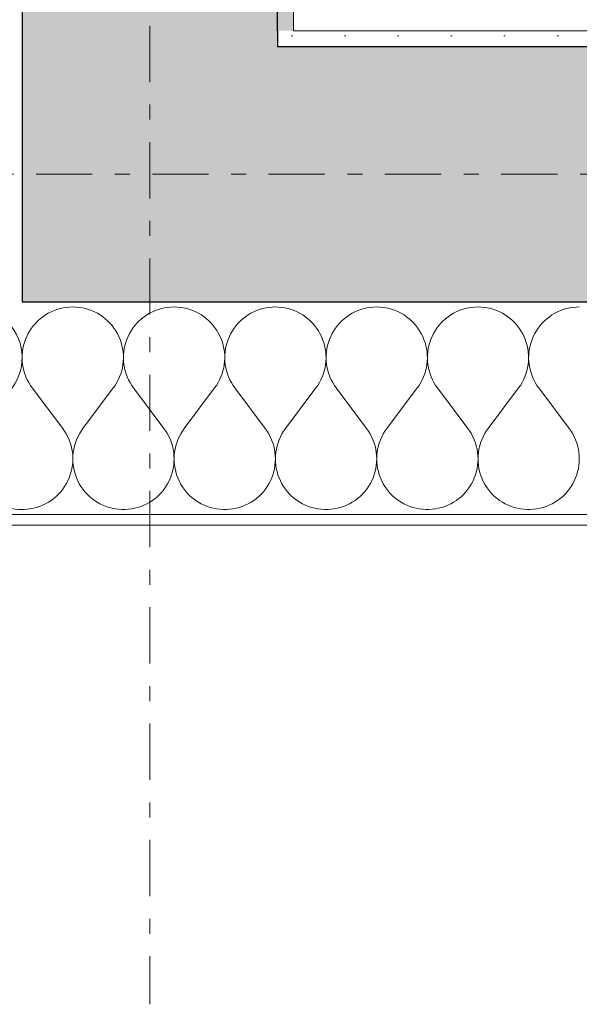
# Model space of a CAD drawing. Extents: x 100 to 2982, y 37 to 2050.
# Tile 4 of 130: x 641 to 693, y 529 to 622. Entities that reach past the tile are written whole.
import ezdxf
from ezdxf.xclip import XClip

# ---------------------------------------------------------------- set-up
doc = ezdxf.new("R2010")
doc.units = 0
doc.header["$MEASUREMENT"] = 0
doc.header["$XCLIPFRAME"] = 0
doc.linetypes.add('Przerywana podwójnie', pattern=[54.680554, 26.458333, -10.583333, 7.055556, -10.583333])
for name, color, linetype in [('410-K Osie', 7, 'Continuous'), ('420-K Ściany', 7, 'Continuous'), ('820-G Rysunki Obrazki', 7, 'Continuous')]:
    doc.layers.add(name, color=color, linetype=linetype)
pattern_1 = [(0, (-18316.349, -206.5255), (0, 8.660254), [0, -5]), (0, (-18313.849, -202.195), (0, 8.660254), [0, -5])]

# ---------------------------------------------------------------- blocks, each defined once
blk = doc.blocks.new('*X4')
at = {"layer": '420-K Ściany', "color": 174, "linetype": 'Continuous', "lineweight": 5, "ltscale": 0.2}
for p, q in [((635.08, 583.604), (632.43, 587.137)), ((636.984, 583.604), (639.842, 587.414))]:
    blk.add_line(p, q, dxfattribs=at)
for centre, start, end in [((636.032, 590.271), 323.1301, 48.98699), ((645.556, 590.271), 176.68836, 183.31164), ((631.27, 580.747), 174.04635, 36.8699), ((640.794, 580.747), 143.1301, 270.09568), ((621.746, 580.747), 264.61137, 5.38863)]:
    blk.add_arc(centre, 4.762, start, end, dxfattribs=at)
blk = doc.blocks.new('*X5')
at = {"layer": '420-K Ściany', "color": 174, "linetype": 'Continuous', "lineweight": 5, "ltscale": 0.2}
for p, q in [((643.247, 594.436), (642.989, 594.281)), ((643.515, 594.573), (643.247, 594.436)), ((643.791, 594.694), (643.515, 594.573)), ((644.075, 594.796), (643.791, 594.694)), ((644.364, 594.881), (644.075, 594.796)), ((644.658, 594.947), (644.364, 594.881)), ((644.955, 594.995), (644.658, 594.947)), ((645.255, 595.023), (644.955, 594.995)), ((645.556, 595.033), (645.255, 595.023)), ((645.857, 595.023), (645.556, 595.033)), ((646.157, 594.995), (645.857, 595.023)), ((646.454, 594.947), (646.157, 594.995)), ((646.748, 594.881), (646.454, 594.947)), ((647.037, 594.796), (646.748, 594.881)), ((647.32, 594.694), (647.037, 594.796)), ((647.596, 594.573), (647.32, 594.694)), ((647.864, 594.436), (647.596, 594.573)), ((648.123, 594.281), (647.864, 594.436)), ((652.771, 594.436), (652.512, 594.281)), ((653.039, 594.573), (652.771, 594.436)), ((653.315, 594.694), (653.039, 594.573)), ((653.598, 594.796), (653.315, 594.694)), ((653.887, 594.881), (653.598, 594.796)), ((654.181, 594.947), (653.887, 594.881)), ((654.479, 594.995), (654.181, 594.947)), ((654.779, 595.023), (654.479, 594.995)), ((655.08, 595.033), (654.779, 595.023)), ((655.381, 595.023), (655.08, 595.033)), ((655.681, 594.995), (655.381, 595.023)), ((655.978, 594.947), (655.681, 594.995)), ((656.272, 594.881), (655.978, 594.947)), ((656.561, 594.796), (656.272, 594.881)), ((656.844, 594.694), (656.561, 594.796)), ((657.12, 594.573), (656.844, 594.694)), ((657.388, 594.436), (657.12, 594.573)), ((657.647, 594.281), (657.388, 594.436)), ((662.295, 594.436), (662.036, 594.281)), ((662.563, 594.573), (662.295, 594.436)), ((662.839, 594.694), (662.563, 594.573)), ((663.122, 594.796), (662.839, 594.694)), ((663.411, 594.881), (663.122, 594.796)), ((663.705, 594.947), (663.411, 594.881)), ((664.003, 594.995), (663.705, 594.947)), ((664.302, 595.023), (664.003, 594.995)), ((664.604, 595.033), (664.302, 595.023)), ((664.905, 595.023), (664.604, 595.033)), ((665.204, 594.995), (664.905, 595.023)), ((665.502, 594.947), (665.204, 594.995)), ((665.796, 594.881), (665.502, 594.947)), ((666.085, 594.796), (665.796, 594.881)), ((666.368, 594.694), (666.085, 594.796)), ((666.644, 594.573), (666.368, 594.694)), ((666.912, 594.436), (666.644, 594.573)), ((667.171, 594.281), (666.912, 594.436)), ((671.819, 594.436), (671.56, 594.281)), ((672.087, 594.573), (671.819, 594.436)), ((672.363, 594.694), (672.087, 594.573)), ((672.646, 594.796), (672.363, 594.694)), ((672.935, 594.881), (672.646, 594.796)), ((673.229, 594.947), (672.935, 594.881)), ((673.526, 594.995), (673.229, 594.947)), ((673.826, 595.023), (673.526, 594.995)), ((674.127, 595.033), (673.826, 595.023)), ((674.428, 595.023), (674.127, 595.033)), ((674.728, 594.995), (674.428, 595.023)), ((675.026, 594.947), (674.728, 594.995)), ((675.32, 594.881), (675.026, 594.947)), ((675.609, 594.796), (675.32, 594.881)), ((675.892, 594.694), (675.609, 594.796)), ((676.168, 594.573), (675.892, 594.694)), ((676.436, 594.436), (676.168, 594.573)), ((676.695, 594.281), (676.436, 594.436)), ((681.343, 594.436), (681.084, 594.281)), ((681.611, 594.573), (681.343, 594.436)), ((681.887, 594.694), (681.611, 594.573)), ((682.17, 594.796), (681.887, 594.694)), ((682.459, 594.881), (682.17, 594.796)), ((682.753, 594.947), (682.459, 594.881)), ((683.05, 594.995), (682.753, 594.947)), ((683.35, 595.023), (683.05, 594.995)), ((683.651, 595.033), (683.35, 595.023)), ((683.952, 595.023), (683.651, 595.033)), ((684.252, 594.995), (683.952, 595.023)), ((684.55, 594.947), (684.252, 594.995)), ((684.843, 594.881), (684.55, 594.947)), ((685.132, 594.796), (684.843, 594.881)), ((685.416, 594.694), (685.132, 594.796)), ((685.692, 594.573), (685.416, 594.694)), ((685.96, 594.436), (685.692, 594.573)), ((686.218, 594.281), (685.96, 594.436)), ((690.866, 594.436), (690.608, 594.281)), ((691.134, 594.573), (690.866, 594.436)), ((691.41, 594.694), (691.134, 594.573)), ((691.694, 594.796), (691.41, 594.694)), ((691.983, 594.881), (691.694, 594.796)), ((692.277, 594.947), (691.983, 594.881)), ((692.574, 594.995), (692.277, 594.947)), ((692.874, 595.023), (692.574, 594.995)), ((693.175, 595.033), (692.874, 595.023)), ((642.066, 593.511), (641.868, 593.284)), ((642.278, 593.725), (642.066, 593.511)), ((642.503, 593.925), (642.278, 593.725)), ((642.74, 594.111), (642.503, 593.925)), ((642.989, 594.281), (642.74, 594.111)), ((648.372, 594.111), (648.123, 594.281)), ((648.609, 593.925), (648.372, 594.111)), ((648.834, 593.725), (648.609, 593.925)), ((649.046, 593.511), (648.834, 593.725)), ((649.243, 593.284), (649.046, 593.511)), ((651.59, 593.511), (651.392, 593.284)), ((651.802, 593.725), (651.59, 593.511)), ((652.027, 593.925), (651.802, 593.725)), ((652.264, 594.111), (652.027, 593.925)), ((652.512, 594.281), (652.264, 594.111)), ((657.895, 594.111), (657.647, 594.281)), ((658.133, 593.925), (657.895, 594.111)), ((658.357, 593.725), (658.133, 593.925)), ((658.569, 593.511), (658.357, 593.725)), ((658.767, 593.284), (658.569, 593.511)), ((661.114, 593.511), (660.916, 593.284)), ((661.326, 593.725), (661.114, 593.511)), ((661.551, 593.925), (661.326, 593.725)), ((661.788, 594.111), (661.551, 593.925)), ((662.036, 594.281), (661.788, 594.111)), ((667.419, 594.111), (667.171, 594.281)), ((667.656, 593.925), (667.419, 594.111)), ((667.881, 593.725), (667.656, 593.925)), ((668.093, 593.511), (667.881, 593.725)), ((668.291, 593.284), (668.093, 593.511)), ((670.638, 593.511), (670.44, 593.284)), ((670.85, 593.725), (670.638, 593.511)), ((671.075, 593.925), (670.85, 593.725)), ((671.312, 594.111), (671.075, 593.925)), ((671.56, 594.281), (671.312, 594.111)), ((676.943, 594.111), (676.695, 594.281)), ((677.18, 593.925), (676.943, 594.111)), ((677.405, 593.725), (677.18, 593.925)), ((677.617, 593.511), (677.405, 593.725)), ((677.815, 593.284), (677.617, 593.511)), ((680.162, 593.511), (679.964, 593.284)), ((680.373, 593.725), (680.162, 593.511)), ((680.598, 593.925), (680.373, 593.725)), ((680.835, 594.111), (680.598, 593.925)), ((681.084, 594.281), (680.835, 594.111)), ((686.467, 594.111), (686.218, 594.281)), ((686.704, 593.925), (686.467, 594.111)), ((686.929, 593.725), (686.704, 593.925)), ((687.141, 593.511), (686.929, 593.725)), ((687.339, 593.284), (687.141, 593.511)), ((689.685, 593.511), (689.487, 593.284)), ((689.897, 593.725), (689.685, 593.511)), ((690.122, 593.925), (689.897, 593.725)), ((690.359, 594.111), (690.122, 593.925)), ((690.608, 594.281), (690.359, 594.111)), ((641.518, 592.794), (641.366, 592.534)), ((641.685, 593.045), (641.518, 592.794)), ((641.868, 593.284), (641.685, 593.045)), ((649.426, 593.045), (649.243, 593.284)), ((649.594, 592.794), (649.426, 593.045)), ((649.746, 592.534), (649.594, 592.794)), ((651.041, 592.794), (650.89, 592.534)), ((651.209, 593.045), (651.041, 592.794)), ((651.392, 593.284), (651.209, 593.045)), ((658.95, 593.045), (658.767, 593.284)), ((659.118, 592.794), (658.95, 593.045)), ((659.269, 592.534), (659.118, 592.794)), ((660.565, 592.794), (660.414, 592.534)), ((660.733, 593.045), (660.565, 592.794)), ((660.916, 593.284), (660.733, 593.045)), ((668.474, 593.045), (668.291, 593.284)), ((668.642, 592.794), (668.474, 593.045)), ((668.793, 592.534), (668.642, 592.794)), ((670.089, 592.794), (669.938, 592.534)), ((670.257, 593.045), (670.089, 592.794)), ((670.44, 593.284), (670.257, 593.045)), ((677.998, 593.045), (677.815, 593.284)), ((678.166, 592.794), (677.998, 593.045)), ((678.317, 592.534), (678.166, 592.794)), ((679.613, 592.794), (679.461, 592.534)), ((679.781, 593.045), (679.613, 592.794)), ((679.964, 593.284), (679.781, 593.045)), ((687.522, 593.045), (687.339, 593.284)), ((687.689, 592.794), (687.522, 593.045)), ((687.841, 592.534), (687.689, 592.794)), ((689.137, 592.794), (688.985, 592.534)), ((689.304, 593.045), (689.137, 592.794)), ((689.487, 593.284), (689.304, 593.045)), ((641.014, 591.703), (640.933, 591.413)), ((641.114, 591.987), (641.014, 591.703)), ((641.232, 592.265), (641.114, 591.987)), ((641.366, 592.534), (641.232, 592.265)), ((649.88, 592.265), (649.746, 592.534)), ((649.998, 591.987), (649.88, 592.265)), ((650.097, 591.703), (649.998, 591.987)), ((650.179, 591.413), (650.097, 591.703)), ((650.538, 591.703), (650.457, 591.413)), ((650.638, 591.987), (650.538, 591.703)), ((650.755, 592.265), (650.638, 591.987)), ((650.89, 592.534), (650.755, 592.265)), ((659.404, 592.265), (659.269, 592.534)), ((659.522, 591.987), (659.404, 592.265)), ((659.621, 591.703), (659.522, 591.987)), ((659.703, 591.413), (659.621, 591.703)), ((660.062, 591.703), (659.981, 591.413)), ((660.162, 591.987), (660.062, 591.703)), ((660.279, 592.265), (660.162, 591.987)), ((660.414, 592.534), (660.279, 592.265)), ((668.928, 592.265), (668.793, 592.534)), ((669.045, 591.987), (668.928, 592.265)), ((669.145, 591.703), (669.045, 591.987)), ((669.226, 591.413), (669.145, 591.703)), ((669.586, 591.703), (669.504, 591.413)), ((669.686, 591.987), (669.586, 591.703)), ((669.803, 592.265), (669.686, 591.987)), ((669.938, 592.534), (669.803, 592.265)), ((678.452, 592.265), (678.317, 592.534)), ((678.569, 591.987), (678.452, 592.265)), ((678.669, 591.703), (678.569, 591.987)), ((678.75, 591.413), (678.669, 591.703)), ((679.11, 591.703), (679.028, 591.413)), ((679.209, 591.987), (679.11, 591.703)), ((679.327, 592.265), (679.209, 591.987)), ((679.461, 592.534), (679.327, 592.265)), ((687.976, 592.265), (687.841, 592.534)), ((688.093, 591.987), (687.976, 592.265)), ((688.193, 591.703), (688.093, 591.987)), ((688.274, 591.413), (688.193, 591.703)), ((688.634, 591.703), (688.552, 591.413)), ((688.733, 591.987), (688.634, 591.703)), ((688.851, 592.265), (688.733, 591.987)), ((688.985, 592.534), (688.851, 592.265)), ((640.826, 590.82), (640.802, 590.537)), ((640.87, 591.118), (640.826, 590.82)), ((640.933, 591.413), (640.87, 591.118)), ((650.242, 591.118), (650.179, 591.413)), ((650.286, 590.82), (650.242, 591.118)), ((650.311, 590.52), (650.286, 590.82)), ((650.35, 590.82), (650.324, 590.52)), ((650.394, 591.118), (650.35, 590.82)), ((650.457, 591.413), (650.394, 591.118)), ((659.766, 591.118), (659.703, 591.413)), ((659.81, 590.82), (659.766, 591.118)), ((659.835, 590.52), (659.81, 590.82)), ((659.873, 590.82), (659.848, 590.52)), ((659.918, 591.118), (659.873, 590.82)), ((659.981, 591.413), (659.918, 591.118)), ((669.289, 591.118), (669.226, 591.413)), ((669.334, 590.82), (669.289, 591.118)), ((669.359, 590.52), (669.334, 590.82)), ((669.397, 590.82), (669.372, 590.52)), ((669.441, 591.118), (669.397, 590.82)), ((669.504, 591.413), (669.441, 591.118)), ((678.813, 591.118), (678.75, 591.413)), ((678.857, 590.82), (678.813, 591.118)), ((678.883, 590.52), (678.857, 590.82)), ((678.921, 590.82), (678.896, 590.52)), ((678.965, 591.118), (678.921, 590.82)), ((679.028, 591.413), (678.965, 591.118)), ((688.337, 591.118), (688.274, 591.413)), ((688.381, 590.82), (688.337, 591.118)), ((688.407, 590.52), (688.381, 590.82)), ((688.445, 590.82), (688.42, 590.52)), ((688.489, 591.118), (688.445, 590.82)), ((688.552, 591.413), (688.489, 591.118)), ((640.802, 590.039), (640.807, 589.918)), ((640.807, 589.918), (640.839, 589.619)), ((650.273, 589.619), (650.305, 589.918)), ((650.305, 589.918), (650.318, 590.219)), ((650.318, 590.219), (650.311, 590.52)), ((650.324, 590.52), (650.318, 590.219)), ((650.318, 590.219), (650.331, 589.918)), ((650.331, 589.918), (650.363, 589.619)), ((659.797, 589.619), (659.829, 589.918)), ((659.829, 589.918), (659.841, 590.219)), ((659.841, 590.219), (659.835, 590.52)), ((659.848, 590.52), (659.842, 590.219)), ((659.842, 590.219), (659.855, 589.918)), ((659.855, 589.918), (659.886, 589.619)), ((669.321, 589.619), (669.352, 589.918)), ((669.352, 589.918), (669.365, 590.219)), ((669.365, 590.219), (669.359, 590.52)), ((669.372, 590.52), (669.366, 590.219)), ((669.366, 590.219), (669.378, 589.918)), ((669.378, 589.918), (669.41, 589.619)), ((678.844, 589.619), (678.876, 589.918)), ((678.876, 589.918), (678.889, 590.219)), ((678.889, 590.219), (678.883, 590.52)), ((678.896, 590.52), (678.89, 590.219)), ((678.89, 590.219), (678.902, 589.918)), ((678.902, 589.918), (678.934, 589.619)), ((688.368, 589.619), (688.4, 589.918)), ((688.4, 589.918), (688.413, 590.219)), ((688.413, 590.219), (688.407, 590.52)), ((688.42, 590.52), (688.413, 590.219)), ((688.413, 590.219), (688.426, 589.918)), ((688.426, 589.918), (688.458, 589.619)), ((640.839, 589.619), (640.89, 589.322)), ((640.89, 589.322), (640.959, 589.029)), ((640.959, 589.029), (641.047, 588.74)), ((650.065, 588.74), (650.153, 589.029)), ((650.153, 589.029), (650.222, 589.322)), ((650.222, 589.322), (650.273, 589.619)), ((650.363, 589.619), (650.413, 589.322)), ((650.413, 589.322), (650.483, 589.029)), ((650.483, 589.029), (650.57, 588.74)), ((659.589, 588.74), (659.677, 589.029)), ((659.677, 589.029), (659.746, 589.322)), ((659.746, 589.322), (659.797, 589.619)), ((659.886, 589.619), (659.937, 589.322)), ((659.937, 589.322), (660.006, 589.029)), ((660.006, 589.029), (660.094, 588.74)), ((669.113, 588.74), (669.201, 589.029)), ((669.201, 589.029), (669.27, 589.322)), ((669.27, 589.322), (669.321, 589.619)), ((669.41, 589.619), (669.461, 589.322)), ((669.461, 589.322), (669.53, 589.029)), ((669.53, 589.029), (669.618, 588.74)), ((678.637, 588.74), (678.724, 589.029)), ((678.724, 589.029), (678.794, 589.322)), ((678.794, 589.322), (678.844, 589.619)), ((678.934, 589.619), (678.985, 589.322)), ((678.985, 589.322), (679.054, 589.029)), ((679.054, 589.029), (679.142, 588.74)), ((688.16, 588.74), (688.248, 589.029)), ((688.248, 589.029), (688.318, 589.322)), ((688.318, 589.322), (688.368, 589.619)), ((688.458, 589.619), (688.509, 589.322)), ((688.509, 589.322), (688.578, 589.029)), ((688.578, 589.029), (688.666, 588.74)), ((641.047, 588.74), (641.152, 588.458)), ((641.152, 588.458), (641.276, 588.184)), ((641.276, 588.184), (641.416, 587.917)), ((649.696, 587.917), (649.836, 588.184)), ((649.836, 588.184), (649.959, 588.458)), ((649.959, 588.458), (650.065, 588.74)), ((650.57, 588.74), (650.676, 588.458)), ((650.676, 588.458), (650.8, 588.184)), ((650.8, 588.184), (650.94, 587.917)), ((659.219, 587.917), (659.36, 588.184)), ((659.36, 588.184), (659.483, 588.458)), ((659.483, 588.458), (659.589, 588.74)), ((660.094, 588.74), (660.2, 588.458)), ((660.2, 588.458), (660.323, 588.184)), ((660.323, 588.184), (660.464, 587.917)), ((668.743, 587.917), (668.884, 588.184)), ((668.884, 588.184), (669.007, 588.458)), ((669.007, 588.458), (669.113, 588.74)), ((669.618, 588.74), (669.724, 588.458)), ((669.724, 588.458), (669.847, 588.184)), ((669.847, 588.184), (669.988, 587.917)), ((678.267, 587.917), (678.407, 588.184)), ((678.407, 588.184), (678.531, 588.458)), ((678.531, 588.458), (678.637, 588.74)), ((679.142, 588.74), (679.248, 588.458)), ((679.248, 588.458), (679.371, 588.184)), ((679.371, 588.184), (679.512, 587.917)), ((687.791, 587.917), (687.931, 588.184)), ((687.931, 588.184), (688.055, 588.458)), ((688.055, 588.458), (688.16, 588.74)), ((688.666, 588.74), (688.771, 588.458)), ((688.771, 588.458), (688.895, 588.184)), ((688.895, 588.184), (689.035, 587.917)), ((641.416, 587.917), (641.573, 587.66)), ((641.573, 587.66), (641.746, 587.414)), ((644.604, 583.604), (641.746, 587.414)), ((646.508, 583.604), (649.365, 587.414)), ((649.365, 587.414), (649.538, 587.66)), ((649.538, 587.66), (649.696, 587.917)), ((650.94, 587.917), (651.097, 587.66)), ((651.097, 587.66), (651.27, 587.414)), ((654.127, 583.604), (651.27, 587.414)), ((656.032, 583.604), (658.889, 587.414)), ((658.889, 587.414), (659.062, 587.66)), ((659.062, 587.66), (659.219, 587.917)), ((660.464, 587.917), (660.621, 587.66)), ((660.621, 587.66), (660.794, 587.414)), ((663.651, 583.604), (660.794, 587.414)), ((665.556, 583.604), (668.413, 587.414)), ((668.413, 587.414), (668.586, 587.66)), ((668.586, 587.66), (668.743, 587.917)), ((669.988, 587.917), (670.145, 587.66)), ((670.145, 587.66), (670.318, 587.414)), ((673.175, 583.604), (670.318, 587.414)), ((675.08, 583.604), (677.937, 587.414)), ((677.937, 587.414), (678.11, 587.66)), ((678.11, 587.66), (678.267, 587.917)), ((679.512, 587.917), (679.669, 587.66)), ((679.669, 587.66), (679.842, 587.414)), ((682.699, 583.604), (679.842, 587.414)), ((684.604, 583.604), (687.461, 587.414)), ((687.461, 587.414), (687.634, 587.66)), ((687.634, 587.66), (687.791, 587.917)), ((689.035, 587.917), (689.192, 587.66)), ((689.192, 587.66), (689.365, 587.414)), ((692.223, 583.604), (689.365, 587.414)), ((644.779, 583.354), (644.604, 583.604)), ((644.938, 583.093), (644.779, 583.354)), ((646.333, 583.354), (646.174, 583.093)), ((646.508, 583.604), (646.333, 583.354)), ((654.303, 583.354), (654.127, 583.604)), ((654.462, 583.093), (654.303, 583.354)), ((655.857, 583.354), (655.698, 583.093)), ((656.032, 583.604), (655.857, 583.354)), ((663.827, 583.354), (663.651, 583.604)), ((663.986, 583.093), (663.827, 583.354)), ((665.38, 583.354), (665.221, 583.093)), ((665.556, 583.604), (665.38, 583.354)), ((673.35, 583.354), (673.175, 583.604)), ((673.509, 583.093), (673.35, 583.354)), ((674.904, 583.354), (674.745, 583.093)), ((675.08, 583.604), (674.904, 583.354)), ((682.874, 583.354), (682.699, 583.604)), ((683.033, 583.093), (682.874, 583.354)), ((684.428, 583.354), (684.269, 583.093)), ((684.604, 583.604), (684.428, 583.354)), ((692.398, 583.354), (692.223, 583.604)), ((692.557, 583.093), (692.398, 583.354)), ((645.08, 582.822), (644.938, 583.093)), ((645.204, 582.543), (645.08, 582.822)), ((645.31, 582.257), (645.204, 582.543)), ((645.908, 582.543), (645.802, 582.257)), ((646.032, 582.822), (645.908, 582.543)), ((646.174, 583.093), (646.032, 582.822)), ((654.604, 582.822), (654.462, 583.093)), ((654.728, 582.543), (654.604, 582.822)), ((654.834, 582.257), (654.728, 582.543)), ((655.431, 582.543), (655.325, 582.257)), ((655.556, 582.822), (655.431, 582.543)), ((655.698, 583.093), (655.556, 582.822)), ((664.127, 582.822), (663.986, 583.093)), ((664.252, 582.543), (664.127, 582.822)), ((664.358, 582.257), (664.252, 582.543)), ((664.955, 582.543), (664.849, 582.257)), ((665.08, 582.822), (664.955, 582.543)), ((665.221, 583.093), (665.08, 582.822)), ((673.651, 582.822), (673.509, 583.093)), ((673.776, 582.543), (673.651, 582.822)), ((673.882, 582.257), (673.776, 582.543)), ((674.479, 582.543), (674.373, 582.257)), ((674.603, 582.822), (674.479, 582.543)), ((674.745, 583.093), (674.603, 582.822)), ((683.175, 582.822), (683.033, 583.093)), ((683.299, 582.543), (683.175, 582.822)), ((683.406, 582.257), (683.299, 582.543)), ((684.003, 582.543), (683.897, 582.257)), ((684.127, 582.822), (684.003, 582.543)), ((684.269, 583.093), (684.127, 582.822)), ((692.699, 582.822), (692.557, 583.093)), ((692.823, 582.543), (692.699, 582.822)), ((692.929, 582.257), (692.823, 582.543)), ((645.398, 581.964), (645.31, 582.257)), ((645.466, 581.666), (645.398, 581.964)), ((645.516, 581.364), (645.466, 581.666)), ((645.645, 581.666), (645.596, 581.364)), ((645.714, 581.964), (645.645, 581.666)), ((645.802, 582.257), (645.714, 581.964)), ((654.922, 581.964), (654.834, 582.257)), ((654.99, 581.666), (654.922, 581.964)), ((655.04, 581.364), (654.99, 581.666)), ((655.169, 581.666), (655.12, 581.364)), ((655.238, 581.964), (655.169, 581.666)), ((655.325, 582.257), (655.238, 581.964)), ((664.445, 581.964), (664.358, 582.257)), ((664.514, 581.666), (664.445, 581.964)), ((664.563, 581.364), (664.514, 581.666)), ((664.693, 581.666), (664.644, 581.364)), ((664.762, 581.964), (664.693, 581.666)), ((664.849, 582.257), (664.762, 581.964)), ((673.969, 581.964), (673.882, 582.257)), ((674.038, 581.666), (673.969, 581.964)), ((674.087, 581.364), (674.038, 581.666)), ((674.217, 581.666), (674.168, 581.364)), ((674.285, 581.964), (674.217, 581.666)), ((674.373, 582.257), (674.285, 581.964)), ((683.493, 581.964), (683.406, 582.257)), ((683.562, 581.666), (683.493, 581.964)), ((683.611, 581.364), (683.562, 581.666)), ((683.741, 581.666), (683.691, 581.364)), ((683.809, 581.964), (683.741, 581.666)), ((683.897, 582.257), (683.809, 581.964)), ((693.017, 581.964), (692.929, 582.257)), ((693.085, 581.666), (693.017, 581.964)), ((693.135, 581.364), (693.085, 581.666)), ((645.546, 581.06), (645.516, 581.364)), ((645.556, 580.755), (645.546, 581.06)), ((645.547, 580.449), (645.556, 580.755)), ((645.566, 581.06), (645.556, 580.755)), ((645.556, 580.755), (645.565, 580.449)), ((645.596, 581.364), (645.566, 581.06)), ((655.069, 581.06), (655.04, 581.364)), ((655.08, 580.755), (655.069, 581.06)), ((655.07, 580.449), (655.08, 580.755)), ((655.09, 581.06), (655.08, 580.755)), ((655.08, 580.755), (655.089, 580.449)), ((655.12, 581.364), (655.09, 581.06)), ((664.593, 581.06), (664.563, 581.364)), ((664.604, 580.755), (664.593, 581.06)), ((664.594, 580.449), (664.604, 580.755)), ((664.614, 581.06), (664.604, 580.755)), ((664.604, 580.755), (664.613, 580.449)), ((664.644, 581.364), (664.614, 581.06)), ((674.117, 581.06), (674.087, 581.364)), ((674.127, 580.755), (674.117, 581.06)), ((674.118, 580.449), (674.127, 580.755)), ((674.138, 581.06), (674.127, 580.755)), ((674.127, 580.755), (674.137, 580.449)), ((674.168, 581.364), (674.138, 581.06)), ((683.641, 581.06), (683.611, 581.364)), ((683.651, 580.755), (683.641, 581.06)), ((683.642, 580.449), (683.651, 580.755)), ((683.661, 581.06), (683.651, 580.755)), ((683.651, 580.755), (683.66, 580.449)), ((683.691, 581.364), (683.661, 581.06)), ((693.165, 581.06), (693.135, 581.364)), ((693.175, 580.755), (693.165, 581.06)), ((693.166, 580.449), (693.175, 580.755)), ((645.402, 579.546), (645.469, 579.844)), ((645.469, 579.844), (645.518, 580.145)), ((645.518, 580.145), (645.547, 580.449)), ((645.565, 580.449), (645.594, 580.145)), ((645.594, 580.145), (645.642, 579.844)), ((645.642, 579.844), (645.71, 579.546)), ((654.926, 579.546), (654.993, 579.844)), ((654.993, 579.844), (655.042, 580.145)), ((655.042, 580.145), (655.07, 580.449)), ((655.089, 580.449), (655.118, 580.145)), ((655.118, 580.145), (655.166, 579.844)), ((655.166, 579.844), (655.234, 579.546)), ((664.449, 579.546), (664.517, 579.844)), ((664.517, 579.844), (664.565, 580.145)), ((664.565, 580.145), (664.594, 580.449)), ((664.613, 580.449), (664.642, 580.145)), ((664.642, 580.145), (664.69, 579.844)), ((664.69, 579.844), (664.758, 579.546)), ((673.973, 579.546), (674.041, 579.844)), ((674.041, 579.844), (674.089, 580.145)), ((674.089, 580.145), (674.118, 580.449)), ((674.137, 580.449), (674.165, 580.145)), ((674.165, 580.145), (674.214, 579.844)), ((674.214, 579.844), (674.281, 579.546)), ((683.497, 579.546), (683.565, 579.844)), ((683.565, 579.844), (683.613, 580.145)), ((683.613, 580.145), (683.642, 580.449)), ((683.66, 580.449), (683.689, 580.145)), ((683.689, 580.145), (683.738, 579.844)), ((683.738, 579.844), (683.805, 579.546)), ((693.021, 579.546), (693.088, 579.844)), ((693.088, 579.844), (693.137, 580.145)), ((693.137, 580.145), (693.166, 580.449)), ((644.946, 578.415), (645.087, 578.686)), ((645.087, 578.686), (645.21, 578.966)), ((645.21, 578.966), (645.315, 579.252)), ((645.315, 579.252), (645.402, 579.546)), ((645.71, 579.546), (645.796, 579.252)), ((645.796, 579.252), (645.902, 578.966)), ((645.902, 578.966), (646.025, 578.686)), ((646.025, 578.686), (646.166, 578.415)), ((654.47, 578.415), (654.611, 578.686)), ((654.611, 578.686), (654.734, 578.966)), ((654.734, 578.966), (654.839, 579.252)), ((654.839, 579.252), (654.926, 579.546)), ((655.234, 579.546), (655.32, 579.252)), ((655.32, 579.252), (655.425, 578.966)), ((655.425, 578.966), (655.549, 578.686)), ((655.549, 578.686), (655.69, 578.415)), ((663.993, 578.415), (664.134, 578.686)), ((664.134, 578.686), (664.258, 578.966)), ((664.258, 578.966), (664.363, 579.252)), ((664.363, 579.252), (664.449, 579.546)), ((664.758, 579.546), (664.844, 579.252)), ((664.844, 579.252), (664.949, 578.966)), ((664.949, 578.966), (665.073, 578.686)), ((665.073, 578.686), (665.214, 578.415)), ((673.517, 578.415), (673.658, 578.686)), ((673.658, 578.686), (673.782, 578.966)), ((673.782, 578.966), (673.887, 579.252)), ((673.887, 579.252), (673.973, 579.546)), ((674.281, 579.546), (674.368, 579.252)), ((674.368, 579.252), (674.473, 578.966)), ((674.473, 578.966), (674.596, 578.686)), ((674.596, 578.686), (674.737, 578.415)), ((683.041, 578.415), (683.182, 578.686)), ((683.182, 578.686), (683.305, 578.966)), ((683.305, 578.966), (683.411, 579.252)), ((683.411, 579.252), (683.497, 579.546)), ((683.805, 579.546), (683.892, 579.252)), ((683.892, 579.252), (683.997, 578.966)), ((683.997, 578.966), (684.12, 578.686)), ((684.12, 578.686), (684.261, 578.415)), ((692.565, 578.415), (692.706, 578.686)), ((692.706, 578.686), (692.829, 578.966)), ((692.829, 578.966), (692.934, 579.252)), ((692.934, 579.252), (693.021, 579.546)), ((644.423, 577.664), (644.613, 577.903)), ((644.613, 577.903), (644.788, 578.153)), ((644.788, 578.153), (644.946, 578.415)), ((646.166, 578.415), (646.324, 578.153)), ((646.324, 578.153), (646.499, 577.903)), ((646.499, 577.903), (646.689, 577.664)), ((653.947, 577.664), (654.137, 577.903)), ((654.137, 577.903), (654.311, 578.153)), ((654.311, 578.153), (654.47, 578.415)), ((655.69, 578.415), (655.848, 578.153)), ((655.848, 578.153), (656.023, 577.903)), ((656.023, 577.903), (656.213, 577.664)), ((663.47, 577.664), (663.661, 577.903)), ((663.661, 577.903), (663.835, 578.153)), ((663.835, 578.153), (663.993, 578.415)), ((665.214, 578.415), (665.372, 578.153)), ((665.372, 578.153), (665.546, 577.903)), ((665.546, 577.903), (665.737, 577.664)), ((672.994, 577.664), (673.185, 577.903)), ((673.185, 577.903), (673.359, 578.153)), ((673.359, 578.153), (673.517, 578.415)), ((674.737, 578.415), (674.896, 578.153)), ((674.896, 578.153), (675.07, 577.903)), ((675.07, 577.903), (675.26, 577.664)), ((682.518, 577.664), (682.708, 577.903)), ((682.708, 577.903), (682.883, 578.153)), ((682.883, 578.153), (683.041, 578.415)), ((684.261, 578.415), (684.419, 578.153)), ((684.419, 578.153), (684.594, 577.903)), ((684.594, 577.903), (684.784, 577.664)), ((692.042, 577.664), (692.232, 577.903)), ((692.232, 577.903), (692.407, 578.153)), ((692.407, 578.153), (692.565, 578.415)), ((643.265, 576.676), (643.521, 576.843)), ((643.521, 576.843), (643.766, 577.026)), ((643.766, 577.026), (643.998, 577.224)), ((643.998, 577.224), (644.218, 577.437)), ((644.218, 577.437), (644.423, 577.664)), ((646.689, 577.664), (646.894, 577.437)), ((646.894, 577.437), (647.114, 577.224)), ((647.114, 577.224), (647.346, 577.026)), ((647.346, 577.026), (647.591, 576.843)), ((647.591, 576.843), (647.847, 576.676)), ((652.789, 576.676), (653.045, 576.843)), ((653.045, 576.843), (653.289, 577.026)), ((653.289, 577.026), (653.522, 577.224)), ((653.522, 577.224), (653.741, 577.437)), ((653.741, 577.437), (653.947, 577.664)), ((656.213, 577.664), (656.418, 577.437)), ((656.418, 577.437), (656.637, 577.224)), ((656.637, 577.224), (656.87, 577.026)), ((656.87, 577.026), (657.115, 576.843)), ((657.115, 576.843), (657.371, 576.676)), ((662.313, 576.676), (662.569, 576.843)), ((662.569, 576.843), (662.813, 577.026)), ((662.813, 577.026), (663.046, 577.224)), ((663.046, 577.224), (663.265, 577.437)), ((663.265, 577.437), (663.47, 577.664)), ((665.737, 577.664), (665.942, 577.437)), ((665.942, 577.437), (666.161, 577.224)), ((666.161, 577.224), (666.394, 577.026)), ((666.394, 577.026), (666.639, 576.843)), ((666.639, 576.843), (666.895, 576.676)), ((671.836, 576.676), (672.092, 576.843)), ((672.092, 576.843), (672.337, 577.026)), ((672.337, 577.026), (672.57, 577.224)), ((672.57, 577.224), (672.789, 577.437)), ((672.789, 577.437), (672.994, 577.664)), ((675.26, 577.664), (675.466, 577.437)), ((675.466, 577.437), (675.685, 577.224)), ((675.685, 577.224), (675.918, 577.026)), ((675.918, 577.026), (676.162, 576.843)), ((676.162, 576.843), (676.418, 576.676)), ((681.36, 576.676), (681.616, 576.843)), ((681.616, 576.843), (681.861, 577.026)), ((681.861, 577.026), (682.093, 577.224)), ((682.093, 577.224), (682.313, 577.437)), ((682.313, 577.437), (682.518, 577.664)), ((684.784, 577.664), (684.99, 577.437)), ((684.99, 577.437), (685.209, 577.224)), ((685.209, 577.224), (685.441, 577.026)), ((685.441, 577.026), (685.686, 576.843)), ((685.686, 576.843), (685.942, 576.676)), ((690.884, 576.676), (691.14, 576.843)), ((691.14, 576.843), (691.385, 577.026)), ((691.385, 577.026), (691.617, 577.224)), ((691.617, 577.224), (691.837, 577.437)), ((691.837, 577.437), (692.042, 577.664)), ((640.802, 575.988), (640.947, 575.988)), ((640.947, 575.988), (641.252, 576.007)), ((641.252, 576.007), (641.555, 576.046)), ((641.555, 576.046), (641.855, 576.105)), ((641.855, 576.105), (642.15, 576.182)), ((642.15, 576.182), (642.44, 576.279)), ((642.44, 576.279), (642.723, 576.393)), ((642.723, 576.393), (642.999, 576.526)), ((642.999, 576.526), (643.265, 576.676)), ((647.847, 576.676), (648.113, 576.526)), ((648.113, 576.526), (648.388, 576.393)), ((648.388, 576.393), (648.672, 576.279)), ((648.672, 576.279), (648.962, 576.182)), ((648.962, 576.182), (649.257, 576.105)), ((649.257, 576.105), (649.557, 576.046)), ((649.557, 576.046), (649.86, 576.007)), ((649.86, 576.007), (650.165, 575.988)), ((650.165, 575.988), (650.471, 575.988)), ((650.471, 575.988), (650.776, 576.007)), ((650.776, 576.007), (651.079, 576.046)), ((651.079, 576.046), (651.379, 576.105)), ((651.379, 576.105), (651.674, 576.182)), ((651.674, 576.182), (651.964, 576.279)), ((651.964, 576.279), (652.247, 576.393)), ((652.247, 576.393), (652.523, 576.526)), ((652.523, 576.526), (652.789, 576.676)), ((657.371, 576.676), (657.637, 576.526)), ((657.637, 576.526), (657.912, 576.393)), ((657.912, 576.393), (658.195, 576.279)), ((658.195, 576.279), (658.485, 576.182)), ((658.485, 576.182), (658.781, 576.105)), ((658.781, 576.105), (659.081, 576.046)), ((659.081, 576.046), (659.384, 576.007)), ((659.384, 576.007), (659.689, 575.988)), ((659.689, 575.988), (659.994, 575.988)), ((659.994, 575.988), (660.299, 576.007)), ((660.299, 576.007), (660.602, 576.046)), ((660.602, 576.046), (660.902, 576.105)), ((660.902, 576.105), (661.198, 576.182)), ((661.198, 576.182), (661.488, 576.279)), ((661.488, 576.279), (661.771, 576.393)), ((661.771, 576.393), (662.046, 576.526)), ((662.046, 576.526), (662.313, 576.676)), ((666.895, 576.676), (667.161, 576.526)), ((667.161, 576.526), (667.436, 576.393)), ((667.436, 576.393), (667.719, 576.279)), ((667.719, 576.279), (668.009, 576.182)), ((668.009, 576.182), (668.305, 576.105)), ((668.305, 576.105), (668.605, 576.046)), ((668.605, 576.046), (668.908, 576.007)), ((668.908, 576.007), (669.213, 575.988)), ((669.213, 575.988), (669.518, 575.988)), ((669.518, 575.988), (669.823, 576.007)), ((669.823, 576.007), (670.126, 576.046)), ((670.126, 576.046), (670.426, 576.105)), ((670.426, 576.105), (670.722, 576.182)), ((670.722, 576.182), (671.012, 576.279)), ((671.012, 576.279), (671.295, 576.393)), ((671.295, 576.393), (671.57, 576.526)), ((671.57, 576.526), (671.836, 576.676)), ((676.418, 576.676), (676.685, 576.526)), ((676.685, 576.526), (676.96, 576.393)), ((676.96, 576.393), (677.243, 576.279)), ((677.243, 576.279), (677.533, 576.182)), ((677.533, 576.182), (677.829, 576.105)), ((677.829, 576.105), (678.128, 576.046)), ((678.128, 576.046), (678.431, 576.007)), ((678.431, 576.007), (678.736, 575.988)), ((678.736, 575.988), (679.042, 575.988)), ((679.042, 575.988), (679.347, 576.007)), ((679.347, 576.007), (679.65, 576.046)), ((679.65, 576.046), (679.95, 576.105)), ((679.95, 576.105), (680.246, 576.182)), ((680.246, 576.182), (680.536, 576.279)), ((680.536, 576.279), (680.819, 576.393)), ((680.819, 576.393), (681.094, 576.526)), ((681.094, 576.526), (681.36, 576.676)), ((685.942, 576.676), (686.208, 576.526)), ((686.208, 576.526), (686.484, 576.393)), ((686.484, 576.393), (686.767, 576.279)), ((686.767, 576.279), (687.057, 576.182)), ((687.057, 576.182), (687.352, 576.105)), ((687.352, 576.105), (687.652, 576.046)), ((687.652, 576.046), (687.955, 576.007)), ((687.955, 576.007), (688.26, 575.988)), ((688.26, 575.988), (688.566, 575.988)), ((688.566, 575.988), (688.871, 576.007)), ((688.871, 576.007), (689.174, 576.046)), ((689.174, 576.046), (689.474, 576.105)), ((689.474, 576.105), (689.769, 576.182)), ((689.769, 576.182), (690.059, 576.279)), ((690.059, 576.279), (690.343, 576.393)), ((690.343, 576.393), (690.618, 576.526)), ((690.618, 576.526), (690.884, 576.676))]:
    blk.add_line(p, q, dxfattribs=at)
blk = doc.blocks.new('Rysunek_1_1', base_point=(-18316.349, -206.526))
at = {"layer": '420-K Ściany', "linetype": 'Continuous', "lineweight": 13}
for points in [[(664.802, 619.509), (664.802, 1180.509), (640.802, 1180.509), (640.802, 619.509)], [(640.802, 619.509), (640.802, 595.509), (664.802, 619.509)], [(664.802, 619.509), (640.802, 595.509), (664.802, 595.509)], [(664.802, 595.509), (731.302, 595.509), (731.302, 603.509), (731.302, 619.509), (664.802, 619.509)]]:
    blk.add_hatch(color=62, dxfattribs=at).paths.add_polyline_path(points)
at = {"layer": '420-K Ściany', "linetype": 'Continuous', "lineweight": 5}
h = blk.add_hatch(dxfattribs=at)
h.set_pattern_fill('Tynk_0001', color=180, style=0, pattern_type=2)
h.set_pattern_definition(pattern_1)
h.paths.add_polyline_path([(666.302, 621.009), (666.302, 1180.509), (664.802, 1180.509), (664.802, 621.009)])
h = blk.add_hatch(dxfattribs=at)
h.set_pattern_fill('Tynk_0001', color=180, style=0, pattern_type=2)
h.set_pattern_definition(pattern_1)
h.paths.add_polyline_path([(664.802, 621.009), (664.802, 619.509), (666.302, 621.009)])
h = blk.add_hatch(dxfattribs=at)
h.set_pattern_fill('Tynk_0001', color=180, style=0, pattern_type=2)
h.set_pattern_definition(pattern_1)
h.paths.add_polyline_path([(666.302, 621.009), (664.802, 619.509), (666.302, 619.509)])
h = blk.add_hatch(dxfattribs=at)
h.set_pattern_fill('Tynk_0001', color=180, style=0, pattern_type=2)
h.set_pattern_definition(pattern_1)
h.paths.add_polyline_path([(731.302, 621.009), (666.302, 621.009), (666.302, 619.509), (731.302, 619.509)])
h = blk.add_hatch(dxfattribs=at)
h.set_pattern_fill('Tynk_0001', color=176, style=0, pattern_type=2)
h.set_pattern_definition(pattern_1)
h.paths.add_polyline_path([(620.802, 575.509), (620.802, 574.509), (737.302, 574.509), (737.302, 575.509)])
at = {"layer": '410-K Osie', "color": 4, "linetype": 'Przerywana podwójnie', "lineweight": 13, "ltscale": 0.2}
for p, q in [((652.802, 1813.509), (652.802, 529.46)), ((652.802, 1813.509), (652.802, 529.46)), ((587.417, 607.509), (2253.561, 607.509)), ((587.417, 607.509), (2253.561, 607.509))]:
    blk.add_line(p, q, dxfattribs=at)
at = {"layer": '420-K Ściany', "color": 27, "linetype": 'Continuous', "lineweight": 25, "ltscale": 0.2}
for p, q in [((640.802, 1180.509), (640.802, 619.509)), ((664.802, 621.009), (664.802, 1180.509)), ((664.802, 621.009), (664.802, 619.509)), ((664.802, 621.009), (664.802, 619.509)), ((640.802, 619.509), (640.802, 595.509)), ((640.802, 619.509), (640.802, 595.509)), ((731.302, 619.509), (664.802, 619.509)), ((640.802, 595.509), (664.802, 595.509)), ((664.802, 595.509), (731.302, 595.509))]:
    blk.add_line(p, q, dxfattribs=at)
at = {"layer": '420-K Ściany', "color": 67, "linetype": 'Continuous', "lineweight": 13, "ltscale": 0.2}
for p, q in [((620.802, 575.509), (640.802, 575.509)), ((640.802, 575.509), (737.302, 575.509))]:
    blk.add_line(p, q, dxfattribs=at)
at = {"layer": '420-K Ściany', "color": 47, "linetype": 'Continuous', "lineweight": 15, "ltscale": 0.2, "flags": 128}
for points in [[(666.302, 621.009), (666.302, 1180.509)], [(731.302, 621.009), (666.302, 621.009)], [(619.802, 574.509), (737.302, 574.509)]]:
    blk.add_lwpolyline(points, dxfattribs=at)
at = {"color": 65, "linetype": 'Continuous', "lineweight": 13, "ltscale": 0.2}
for name in ['*X5', '*X4']:
    blk.add_blockref(name, (0, 0), dxfattribs=at)

msp = doc.modelspace()

# ---------------------------------------------------------------- block references
at = {"layer": '820-G Rysunki Obrazki', "color": 65, "linetype": 'Continuous', "lineweight": 13, "ltscale": 0.2}
ref = msp.add_blockref('Rysunek_1_1', (-18316.349, -206.526), dxfattribs=at)
XClip(ref).set_block_clipping_path([(244.527027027, 75.2081975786), (2570.9054054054, 2024.1891891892)])

doc.saveas('drawing.dxf')
